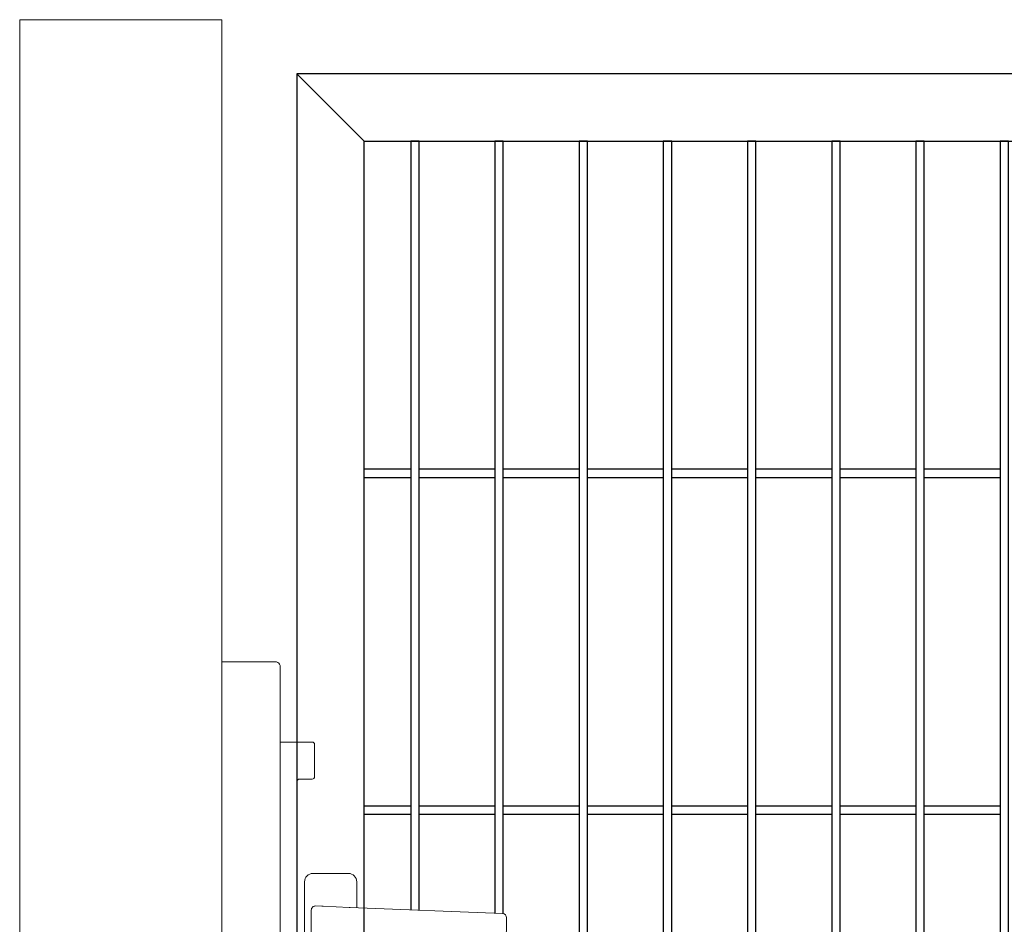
# Model space of a CAD drawing. Header units: inches. Extents: x 43593 to 117387, y -66787 to -26237.
# Tile 202 of 256: x 51034 to 51092, y -33574 to -33520. Entities that reach past the tile are written whole.
import ezdxf

# ---------------------------------------------------------------- set-up
doc = ezdxf.new("R2010")
doc.units = ezdxf.units.IN
doc.header["$MEASUREMENT"] = 0
doc.layers.add('--ogr.-panele', color=252, linetype='Continuous', lineweight=0)
doc.layers.add('AW OGRODZENIA', color=253, linetype='Continuous')
doc.layers.add('AW WYMIAR', color=134, linetype='Continuous')

# ---------------------------------------------------------------- blocks, each defined once
blk = doc.blocks.new('klamka_CLASSIC_przod')
at = {"layer": '--ogr.-panele'}
for p, q in [((10.5, 0), (-10.5, 0)), ((-15.5, -5), (-15.5, -160.03)), ((15.5, -20.35), (15.5, -5)), ((15.5, -20.35), (15.5, -5)), ((15.5, -160.03), (15.5, -40.15)), ((-5, -127.46), (-5, -140.03)), ((5, -127.46), (5, -140.03)), ((5, -140.03), (5, -127.46)), ((5, -140.03), (5, -127.46)), ((-10.5, -165.03), (10.5, -165.03))]:
    blk.add_line(p, q, dxfattribs=at)
at = {"layer": '--ogr.-panele', "ltscale": 25.4}
for p, q in [((-11.5, -21.85), (-11.5, -38.65)), ((-8.88, -19.36), (-5.14, -19.51)), ((-5.14, -19.51), (-4.38, -19.54)), ((-4.38, -19.54), (10.91, -20.17)), ((10.91, -20.17), (11.64, -20.2)), ((11.64, -20.2), (102.06, -23.9)), ((104.41, -34.11), (104.41, -26.39)), ((10.91, -40.33), (-4.38, -40.96)), ((11.64, -40.3), (10.91, -40.33)), ((10.91, -40.33), (11.64, -40.3)), ((11.64, -40.3), (102.06, -36.6)), ((-5.14, -40.99), (-8.88, -41.14)), ((-4.38, -40.96), (-5.14, -40.99))]:
    blk.add_line(p, q, dxfattribs=at)
at = {"layer": '--ogr.-panele'}
for centre, radius, start, end in [((-10.5, -5), 5, 90, 180), ((10.5, -5), 5, 0, 90), ((0, -120.25), 8.66, 304.84991, 235.1501), ((0, -140.03), 5, 180, 0), ((-10.5, -160.03), 5, 180, 270), ((10.5, -160.03), 5, 270, 0)]:
    blk.add_arc(centre, radius, start, end, dxfattribs=at)
at = {"layer": '--ogr.-panele', "ltscale": 25.4}
for centre, major_axis, ratio, start_param, end_param in [((-8.98, -21.85), (2.51, -0.1), 0.993874, 1.570796, 3.182232), ((101.96, -26.39), (-0.1, -2.5), 0.982524, 1.610972, 3.141593), ((-8.98, -38.65), (2.51, 0.1), 0.993874, 3.100953, 4.712389)]:
    blk.add_ellipse(centre, major_axis=major_axis, ratio=ratio, start_param=start_param, end_param=end_param, dxfattribs=at)
at = {"layer": '--ogr.-panele', "ltscale": 25.4, "extrusion": (0, 0, -1)}
blk.add_ellipse((101.96, -34.11), major_axis=(-0.1, 2.5), ratio=0.982524, start_param=1.610972, end_param=3.141593, dxfattribs=at)
at = {"layer": '--ogr.-panele'}
blk.add_point((5, -127.46), dxfattribs=at)
blk.add_point((5, -127.46), dxfattribs=at)
blk = doc.blocks.new('chwytak_przod_zew')
at = {"layer": '--ogr.-panele', "ltscale": 25.4}
for p, q in [((0, 211.25), (0, 209.25)), ((0, 211.25), (32.15, 211.25)), ((0, 209.25), (0, -209.25)), ((0, 209.25), (0, 209.25)), ((34.65, 208.75), (34.61, -207.24)), ((34.65, 163.65), (53.65, 163.65)), ((55.15, 162.15), (55.15, 143.15)), ((53.65, 141.65), (46.15, 141.65)), ((44.65, 140.15), (44.65, -138.35)), ((46.15, -139.85), (53.65, -139.85)), ((55.15, -141.35), (55.15, -160.35)), ((53.65, -161.85), (34.65, -161.85)), ((0, -209.25), (32.15, -209.25)), ((32.55, -209.25), (12.65, -209.25)), ((12.65, -209.25), (12.65, -209.25))]:
    blk.add_line(p, q, dxfattribs=at)
for centre, radius, start, end in [((32.15, 208.75), 2.5, 80.89444, 90), ((32.15, 208.75), 2.5, 10.49391, 80.89444), ((32.15, 208.75), 2.5, 0, 10.49391), ((53.65, 162.15), 1.5, 0, 90), ((46.15, 140.15), 1.5, 90, 180), ((53.65, 143.15), 1.5, 270, 0), ((46.15, -138.35), 1.5, 180, 270), ((53.65, -141.35), 1.5, 0, 90), ((53.65, -160.35), 1.5, 270, 0), ((32.15, -206.78), 2.5, 279.10556, 349.50609)]:
    blk.add_arc(centre, radius, start, end, dxfattribs=at)
blk.add_ellipse((32.15, 208.75), major_axis=(-2.5, 0), ratio=0.996, start_param=3.141593, end_param=3.324746, dxfattribs=at)

msp = doc.modelspace()

# ---------------------------------------------------------------- linework, layer by layer
at = {"layer": '--ogr.-panele', "color": 0}
for p, q in [((51033.581, -33520.33), (51033.581, -33673.837)), ((51045.581, -33520.33), (51033.581, -33520.33)), ((51045.581, -33673.837), (51045.581, -33520.33))]:
    msp.add_line(p, q, dxfattribs=at)
at = {"layer": 'AW OGRODZENIA'}
for p, q in [((51050.046, -33523.55), (51050.046, -33668.55)), ((51139.046, -33523.55), (51050.046, -33523.55)), ((51050.046, -33523.55), (51054.046, -33527.55)), ((51054.046, -33664.55), (51054.046, -33527.55)), ((51054.046, -33527.55), (51135.046, -33527.55)), ((51054.046, -33547.01), (51056.8, -33547.01)), ((51054.046, -33547.01), (51056.8, -33547.01)), ((51054.046, -33547.01), (51056.8, -33547.01)), ((51054.046, -33547.01), (51056.8, -33547.01)), ((51054.046, -33547.01), (51056.8, -33547.01)), ((51054.046, -33547.01), (51056.8, -33547.01)), ((51054.046, -33547.01), (51056.8, -33547.01)), ((51054.046, -33547.01), (51056.8, -33547.01)), ((51054.046, -33547.01), (51056.8, -33547.01)), ((51054.046, -33547.01), (51056.8, -33547.01)), ((51054.046, -33547.01), (51056.8, -33547.01)), ((51054.046, -33547.01), (51056.8, -33547.01)), ((51054.046, -33547.01), (51056.8, -33547.01)), ((51054.046, -33547.01), (51056.8, -33547.01)), ((51054.046, -33547.01), (51056.8, -33547.01)), ((51054.046, -33547.01), (51056.8, -33547.01)), ((51054.046, -33547.01), (51056.8, -33547.01)), ((51054.046, -33547.01), (51056.8, -33547.01)), ((51054.046, -33547.01), (51056.8, -33547.01)), ((51054.046, -33547.01), (51056.8, -33547.01)), ((51054.046, -33547.01), (51056.8, -33547.01)), ((51054.046, -33547.01), (51056.8, -33547.01)), ((51054.046, -33547.01), (51056.8, -33547.01)), ((51054.046, -33547.01), (51056.8, -33547.01)), ((51054.046, -33547.01), (51056.8, -33547.01)), ((51057.296, -33547.01), (51061.8, -33547.01)), ((51057.296, -33547.01), (51061.8, -33547.01)), ((51057.296, -33547.01), (51061.8, -33547.01)), ((51057.296, -33547.01), (51061.8, -33547.01)), ((51057.296, -33547.01), (51061.8, -33547.01)), ((51057.296, -33547.01), (51061.8, -33547.01)), ((51057.296, -33547.01), (51061.8, -33547.01)), ((51057.296, -33547.01), (51061.8, -33547.01)), ((51057.296, -33547.01), (51061.8, -33547.01)), ((51057.296, -33547.01), (51061.8, -33547.01)), ((51057.296, -33547.01), (51061.8, -33547.01)), ((51057.296, -33547.01), (51061.8, -33547.01)), ((51057.296, -33547.01), (51061.8, -33547.01)), ((51057.296, -33547.01), (51061.8, -33547.01)), ((51057.296, -33547.01), (51061.8, -33547.01)), ((51057.296, -33547.01), (51061.8, -33547.01)), ((51057.296, -33547.01), (51061.8, -33547.01)), ((51057.296, -33547.01), (51061.8, -33547.01)), ((51057.296, -33547.01), (51061.8, -33547.01)), ((51057.296, -33547.01), (51061.8, -33547.01)), ((51057.296, -33547.01), (51061.8, -33547.01)), ((51057.296, -33547.01), (51061.8, -33547.01)), ((51057.296, -33547.01), (51061.8, -33547.01)), ((51057.296, -33547.01), (51061.8, -33547.01)), ((51057.296, -33547.01), (51061.8, -33547.01)), ((51062.296, -33547.01), (51066.8, -33547.01)), ((51062.296, -33547.01), (51066.8, -33547.01)), ((51062.296, -33547.01), (51066.8, -33547.01)), ((51062.296, -33547.01), (51066.8, -33547.01)), ((51062.296, -33547.01), (51066.8, -33547.01)), ((51062.296, -33547.01), (51066.8, -33547.01)), ((51062.296, -33547.01), (51066.8, -33547.01)), ((51062.296, -33547.01), (51066.8, -33547.01)), ((51062.296, -33547.01), (51066.8, -33547.01)), ((51062.296, -33547.01), (51066.8, -33547.01)), ((51062.296, -33547.01), (51066.8, -33547.01)), ((51062.296, -33547.01), (51066.8, -33547.01)), ((51062.296, -33547.01), (51066.8, -33547.01)), ((51062.296, -33547.01), (51066.8, -33547.01)), ((51062.296, -33547.01), (51066.8, -33547.01)), ((51062.296, -33547.01), (51066.8, -33547.01)), ((51062.296, -33547.01), (51066.8, -33547.01)), ((51062.296, -33547.01), (51066.8, -33547.01)), ((51062.296, -33547.01), (51066.8, -33547.01)), ((51062.296, -33547.01), (51066.8, -33547.01)), ((51062.296, -33547.01), (51066.8, -33547.01)), ((51062.296, -33547.01), (51066.8, -33547.01)), ((51062.296, -33547.01), (51066.8, -33547.01)), ((51062.296, -33547.01), (51066.8, -33547.01)), ((51062.296, -33547.01), (51066.8, -33547.01)), ((51067.296, -33547.01), (51071.8, -33547.01)), ((51067.296, -33547.01), (51071.8, -33547.01)), ((51067.296, -33547.01), (51071.8, -33547.01)), ((51067.296, -33547.01), (51071.8, -33547.01)), ((51067.296, -33547.01), (51071.8, -33547.01)), ((51067.296, -33547.01), (51071.8, -33547.01)), ((51067.296, -33547.01), (51071.8, -33547.01)), ((51067.296, -33547.01), (51071.8, -33547.01)), ((51067.296, -33547.01), (51071.8, -33547.01)), ((51067.296, -33547.01), (51071.8, -33547.01)), ((51067.296, -33547.01), (51071.8, -33547.01)), ((51067.296, -33547.01), (51071.8, -33547.01)), ((51067.296, -33547.01), (51071.8, -33547.01)), ((51067.296, -33547.01), (51071.8, -33547.01)), ((51067.296, -33547.01), (51071.8, -33547.01)), ((51067.296, -33547.01), (51071.8, -33547.01)), ((51067.296, -33547.01), (51071.8, -33547.01)), ((51067.296, -33547.01), (51071.8, -33547.01)), ((51067.296, -33547.01), (51071.8, -33547.01)), ((51067.296, -33547.01), (51071.8, -33547.01)), ((51067.296, -33547.01), (51071.8, -33547.01)), ((51067.296, -33547.01), (51071.8, -33547.01)), ((51067.296, -33547.01), (51071.8, -33547.01)), ((51067.296, -33547.01), (51071.8, -33547.01)), ((51067.296, -33547.01), (51071.8, -33547.01)), ((51072.296, -33547.01), (51076.8, -33547.01)), ((51072.296, -33547.01), (51076.8, -33547.01)), ((51072.296, -33547.01), (51076.8, -33547.01)), ((51072.296, -33547.01), (51076.8, -33547.01)), ((51072.296, -33547.01), (51076.8, -33547.01)), ((51072.296, -33547.01), (51076.8, -33547.01)), ((51072.296, -33547.01), (51076.8, -33547.01)), ((51072.296, -33547.01), (51076.8, -33547.01)), ((51072.296, -33547.01), (51076.8, -33547.01)), ((51072.296, -33547.01), (51076.8, -33547.01)), ((51072.296, -33547.01), (51076.8, -33547.01)), ((51072.296, -33547.01), (51076.8, -33547.01)), ((51072.296, -33547.01), (51076.8, -33547.01)), ((51072.296, -33547.01), (51076.8, -33547.01)), ((51072.296, -33547.01), (51076.8, -33547.01)), ((51072.296, -33547.01), (51076.8, -33547.01)), ((51072.296, -33547.01), (51076.8, -33547.01)), ((51072.296, -33547.01), (51076.8, -33547.01)), ((51072.296, -33547.01), (51076.8, -33547.01)), ((51072.296, -33547.01), (51076.8, -33547.01)), ((51072.296, -33547.01), (51076.8, -33547.01)), ((51072.296, -33547.01), (51076.8, -33547.01)), ((51072.296, -33547.01), (51076.8, -33547.01)), ((51072.296, -33547.01), (51076.8, -33547.01)), ((51072.296, -33547.01), (51076.8, -33547.01)), ((51077.296, -33547.01), (51081.8, -33547.01)), ((51077.296, -33547.01), (51081.8, -33547.01)), ((51077.296, -33547.01), (51081.8, -33547.01)), ((51077.296, -33547.01), (51081.8, -33547.01)), ((51077.296, -33547.01), (51081.8, -33547.01)), ((51077.296, -33547.01), (51081.8, -33547.01)), ((51077.296, -33547.01), (51081.8, -33547.01)), ((51077.296, -33547.01), (51081.8, -33547.01)), ((51077.296, -33547.01), (51081.8, -33547.01)), ((51077.296, -33547.01), (51081.8, -33547.01)), ((51077.296, -33547.01), (51081.8, -33547.01)), ((51077.296, -33547.01), (51081.8, -33547.01)), ((51077.296, -33547.01), (51081.8, -33547.01)), ((51077.296, -33547.01), (51081.8, -33547.01)), ((51077.296, -33547.01), (51081.8, -33547.01)), ((51077.296, -33547.01), (51081.8, -33547.01)), ((51077.296, -33547.01), (51081.8, -33547.01)), ((51077.296, -33547.01), (51081.8, -33547.01)), ((51077.296, -33547.01), (51081.8, -33547.01)), ((51077.296, -33547.01), (51081.8, -33547.01)), ((51077.296, -33547.01), (51081.8, -33547.01)), ((51077.296, -33547.01), (51081.8, -33547.01)), ((51077.296, -33547.01), (51081.8, -33547.01)), ((51077.296, -33547.01), (51081.8, -33547.01)), ((51077.296, -33547.01), (51081.8, -33547.01)), ((51082.296, -33547.01), (51086.8, -33547.01)), ((51082.296, -33547.01), (51086.8, -33547.01)), ((51082.296, -33547.01), (51086.8, -33547.01)), ((51082.296, -33547.01), (51086.8, -33547.01)), ((51082.296, -33547.01), (51086.8, -33547.01)), ((51082.296, -33547.01), (51086.8, -33547.01)), ((51082.296, -33547.01), (51086.8, -33547.01)), ((51082.296, -33547.01), (51086.8, -33547.01)), ((51082.296, -33547.01), (51086.8, -33547.01)), ((51082.296, -33547.01), (51086.8, -33547.01)), ((51082.296, -33547.01), (51086.8, -33547.01)), ((51082.296, -33547.01), (51086.8, -33547.01)), ((51082.296, -33547.01), (51086.8, -33547.01)), ((51082.296, -33547.01), (51086.8, -33547.01)), ((51082.296, -33547.01), (51086.8, -33547.01)), ((51082.296, -33547.01), (51086.8, -33547.01)), ((51082.296, -33547.01), (51086.8, -33547.01)), ((51082.296, -33547.01), (51086.8, -33547.01)), ((51082.296, -33547.01), (51086.8, -33547.01)), ((51082.296, -33547.01), (51086.8, -33547.01)), ((51082.296, -33547.01), (51086.8, -33547.01)), ((51082.296, -33547.01), (51086.8, -33547.01)), ((51082.296, -33547.01), (51086.8, -33547.01)), ((51082.296, -33547.01), (51086.8, -33547.01)), ((51082.296, -33547.01), (51086.8, -33547.01)), ((51087.296, -33547.01), (51091.8, -33547.01)), ((51087.296, -33547.01), (51091.8, -33547.01)), ((51087.296, -33547.01), (51091.8, -33547.01)), ((51087.296, -33547.01), (51091.8, -33547.01)), ((51087.296, -33547.01), (51091.8, -33547.01)), ((51087.296, -33547.01), (51091.8, -33547.01)), ((51087.296, -33547.01), (51091.8, -33547.01)), ((51087.296, -33547.01), (51091.8, -33547.01)), ((51087.296, -33547.01), (51091.8, -33547.01)), ((51087.296, -33547.01), (51091.8, -33547.01)), ((51087.296, -33547.01), (51091.8, -33547.01)), ((51087.296, -33547.01), (51091.8, -33547.01)), ((51087.296, -33547.01), (51091.8, -33547.01)), ((51087.296, -33547.01), (51091.8, -33547.01)), ((51087.296, -33547.01), (51091.8, -33547.01)), ((51087.296, -33547.01), (51091.8, -33547.01)), ((51087.296, -33547.01), (51091.8, -33547.01)), ((51087.296, -33547.01), (51091.8, -33547.01)), ((51087.296, -33547.01), (51091.8, -33547.01)), ((51087.296, -33547.01), (51091.8, -33547.01)), ((51087.296, -33547.01), (51091.8, -33547.01)), ((51087.296, -33547.01), (51091.8, -33547.01)), ((51087.296, -33547.01), (51091.8, -33547.01)), ((51087.296, -33547.01), (51091.8, -33547.01)), ((51087.296, -33547.01), (51091.8, -33547.01)), ((51054.046, -33547.51), (51056.8, -33547.51)), ((51054.046, -33547.51), (51056.8, -33547.51)), ((51054.046, -33547.51), (51056.8, -33547.51)), ((51054.046, -33547.51), (51056.8, -33547.51)), ((51054.046, -33547.51), (51056.8, -33547.51)), ((51054.046, -33547.51), (51056.8, -33547.51)), ((51054.046, -33547.51), (51056.8, -33547.51)), ((51054.046, -33547.51), (51056.8, -33547.51)), ((51054.046, -33547.51), (51056.8, -33547.51)), ((51054.046, -33547.51), (51056.8, -33547.51)), ((51054.046, -33547.51), (51056.8, -33547.51)), ((51054.046, -33547.51), (51056.8, -33547.51)), ((51054.046, -33547.51), (51056.8, -33547.51)), ((51054.046, -33547.51), (51056.8, -33547.51)), ((51054.046, -33547.51), (51056.8, -33547.51)), ((51054.046, -33547.51), (51056.8, -33547.51)), ((51054.046, -33547.51), (51056.8, -33547.51)), ((51054.046, -33547.51), (51056.8, -33547.51)), ((51054.046, -33547.51), (51056.8, -33547.51)), ((51054.046, -33547.51), (51056.8, -33547.51)), ((51054.046, -33547.51), (51056.8, -33547.51)), ((51054.046, -33547.51), (51056.8, -33547.51)), ((51054.046, -33547.51), (51056.8, -33547.51)), ((51054.046, -33547.51), (51056.8, -33547.51)), ((51054.046, -33547.51), (51056.8, -33547.51)), ((51057.296, -33547.51), (51061.8, -33547.51)), ((51057.296, -33547.51), (51061.8, -33547.51)), ((51057.296, -33547.51), (51061.8, -33547.51)), ((51057.296, -33547.51), (51061.8, -33547.51)), ((51057.296, -33547.51), (51061.8, -33547.51)), ((51057.296, -33547.51), (51061.8, -33547.51)), ((51057.296, -33547.51), (51061.8, -33547.51)), ((51057.296, -33547.51), (51061.8, -33547.51)), ((51057.296, -33547.51), (51061.8, -33547.51)), ((51057.296, -33547.51), (51061.8, -33547.51)), ((51057.296, -33547.51), (51061.8, -33547.51)), ((51057.296, -33547.51), (51061.8, -33547.51)), ((51057.296, -33547.51), (51061.8, -33547.51)), ((51057.296, -33547.51), (51061.8, -33547.51)), ((51057.296, -33547.51), (51061.8, -33547.51)), ((51057.296, -33547.51), (51061.8, -33547.51)), ((51057.296, -33547.51), (51061.8, -33547.51)), ((51057.296, -33547.51), (51061.8, -33547.51)), ((51057.296, -33547.51), (51061.8, -33547.51)), ((51057.296, -33547.51), (51061.8, -33547.51)), ((51057.296, -33547.51), (51061.8, -33547.51)), ((51057.296, -33547.51), (51061.8, -33547.51)), ((51057.296, -33547.51), (51061.8, -33547.51)), ((51057.296, -33547.51), (51061.8, -33547.51)), ((51057.296, -33547.51), (51061.8, -33547.51)), ((51062.296, -33547.51), (51066.8, -33547.51)), ((51062.296, -33547.51), (51066.8, -33547.51)), ((51062.296, -33547.51), (51066.8, -33547.51)), ((51062.296, -33547.51), (51066.8, -33547.51)), ((51062.296, -33547.51), (51066.8, -33547.51)), ((51062.296, -33547.51), (51066.8, -33547.51)), ((51062.296, -33547.51), (51066.8, -33547.51)), ((51062.296, -33547.51), (51066.8, -33547.51)), ((51062.296, -33547.51), (51066.8, -33547.51)), ((51062.296, -33547.51), (51066.8, -33547.51)), ((51062.296, -33547.51), (51066.8, -33547.51)), ((51062.296, -33547.51), (51066.8, -33547.51)), ((51062.296, -33547.51), (51066.8, -33547.51)), ((51062.296, -33547.51), (51066.8, -33547.51)), ((51062.296, -33547.51), (51066.8, -33547.51)), ((51062.296, -33547.51), (51066.8, -33547.51)), ((51062.296, -33547.51), (51066.8, -33547.51)), ((51062.296, -33547.51), (51066.8, -33547.51)), ((51062.296, -33547.51), (51066.8, -33547.51)), ((51062.296, -33547.51), (51066.8, -33547.51)), ((51062.296, -33547.51), (51066.8, -33547.51)), ((51062.296, -33547.51), (51066.8, -33547.51)), ((51062.296, -33547.51), (51066.8, -33547.51)), ((51062.296, -33547.51), (51066.8, -33547.51)), ((51062.296, -33547.51), (51066.8, -33547.51)), ((51067.296, -33547.51), (51071.8, -33547.51)), ((51067.296, -33547.51), (51071.8, -33547.51)), ((51067.296, -33547.51), (51071.8, -33547.51)), ((51067.296, -33547.51), (51071.8, -33547.51)), ((51067.296, -33547.51), (51071.8, -33547.51)), ((51067.296, -33547.51), (51071.8, -33547.51)), ((51067.296, -33547.51), (51071.8, -33547.51)), ((51067.296, -33547.51), (51071.8, -33547.51)), ((51067.296, -33547.51), (51071.8, -33547.51)), ((51067.296, -33547.51), (51071.8, -33547.51)), ((51067.296, -33547.51), (51071.8, -33547.51)), ((51067.296, -33547.51), (51071.8, -33547.51)), ((51067.296, -33547.51), (51071.8, -33547.51)), ((51067.296, -33547.51), (51071.8, -33547.51)), ((51067.296, -33547.51), (51071.8, -33547.51)), ((51067.296, -33547.51), (51071.8, -33547.51)), ((51067.296, -33547.51), (51071.8, -33547.51)), ((51067.296, -33547.51), (51071.8, -33547.51)), ((51067.296, -33547.51), (51071.8, -33547.51)), ((51067.296, -33547.51), (51071.8, -33547.51)), ((51067.296, -33547.51), (51071.8, -33547.51)), ((51067.296, -33547.51), (51071.8, -33547.51)), ((51067.296, -33547.51), (51071.8, -33547.51)), ((51067.296, -33547.51), (51071.8, -33547.51)), ((51067.296, -33547.51), (51071.8, -33547.51)), ((51072.296, -33547.51), (51076.8, -33547.51)), ((51072.296, -33547.51), (51076.8, -33547.51)), ((51072.296, -33547.51), (51076.8, -33547.51)), ((51072.296, -33547.51), (51076.8, -33547.51)), ((51072.296, -33547.51), (51076.8, -33547.51)), ((51072.296, -33547.51), (51076.8, -33547.51)), ((51072.296, -33547.51), (51076.8, -33547.51)), ((51072.296, -33547.51), (51076.8, -33547.51)), ((51072.296, -33547.51), (51076.8, -33547.51)), ((51072.296, -33547.51), (51076.8, -33547.51)), ((51072.296, -33547.51), (51076.8, -33547.51)), ((51072.296, -33547.51), (51076.8, -33547.51)), ((51072.296, -33547.51), (51076.8, -33547.51)), ((51072.296, -33547.51), (51076.8, -33547.51)), ((51072.296, -33547.51), (51076.8, -33547.51)), ((51072.296, -33547.51), (51076.8, -33547.51)), ((51072.296, -33547.51), (51076.8, -33547.51)), ((51072.296, -33547.51), (51076.8, -33547.51)), ((51072.296, -33547.51), (51076.8, -33547.51)), ((51072.296, -33547.51), (51076.8, -33547.51)), ((51072.296, -33547.51), (51076.8, -33547.51)), ((51072.296, -33547.51), (51076.8, -33547.51)), ((51072.296, -33547.51), (51076.8, -33547.51)), ((51072.296, -33547.51), (51076.8, -33547.51)), ((51072.296, -33547.51), (51076.8, -33547.51)), ((51077.296, -33547.51), (51081.8, -33547.51)), ((51077.296, -33547.51), (51081.8, -33547.51)), ((51077.296, -33547.51), (51081.8, -33547.51)), ((51077.296, -33547.51), (51081.8, -33547.51)), ((51077.296, -33547.51), (51081.8, -33547.51)), ((51077.296, -33547.51), (51081.8, -33547.51)), ((51077.296, -33547.51), (51081.8, -33547.51)), ((51077.296, -33547.51), (51081.8, -33547.51)), ((51077.296, -33547.51), (51081.8, -33547.51)), ((51077.296, -33547.51), (51081.8, -33547.51)), ((51077.296, -33547.51), (51081.8, -33547.51)), ((51077.296, -33547.51), (51081.8, -33547.51)), ((51077.296, -33547.51), (51081.8, -33547.51)), ((51077.296, -33547.51), (51081.8, -33547.51)), ((51077.296, -33547.51), (51081.8, -33547.51)), ((51077.296, -33547.51), (51081.8, -33547.51)), ((51077.296, -33547.51), (51081.8, -33547.51)), ((51077.296, -33547.51), (51081.8, -33547.51)), ((51077.296, -33547.51), (51081.8, -33547.51)), ((51077.296, -33547.51), (51081.8, -33547.51)), ((51077.296, -33547.51), (51081.8, -33547.51)), ((51077.296, -33547.51), (51081.8, -33547.51)), ((51077.296, -33547.51), (51081.8, -33547.51)), ((51077.296, -33547.51), (51081.8, -33547.51)), ((51077.296, -33547.51), (51081.8, -33547.51)), ((51082.296, -33547.51), (51086.8, -33547.51)), ((51082.296, -33547.51), (51086.8, -33547.51)), ((51082.296, -33547.51), (51086.8, -33547.51)), ((51082.296, -33547.51), (51086.8, -33547.51)), ((51082.296, -33547.51), (51086.8, -33547.51)), ((51082.296, -33547.51), (51086.8, -33547.51)), ((51082.296, -33547.51), (51086.8, -33547.51)), ((51082.296, -33547.51), (51086.8, -33547.51)), ((51082.296, -33547.51), (51086.8, -33547.51)), ((51082.296, -33547.51), (51086.8, -33547.51)), ((51082.296, -33547.51), (51086.8, -33547.51)), ((51082.296, -33547.51), (51086.8, -33547.51)), ((51082.296, -33547.51), (51086.8, -33547.51)), ((51082.296, -33547.51), (51086.8, -33547.51)), ((51082.296, -33547.51), (51086.8, -33547.51)), ((51082.296, -33547.51), (51086.8, -33547.51)), ((51082.296, -33547.51), (51086.8, -33547.51)), ((51082.296, -33547.51), (51086.8, -33547.51)), ((51082.296, -33547.51), (51086.8, -33547.51)), ((51082.296, -33547.51), (51086.8, -33547.51)), ((51082.296, -33547.51), (51086.8, -33547.51)), ((51082.296, -33547.51), (51086.8, -33547.51)), ((51082.296, -33547.51), (51086.8, -33547.51)), ((51082.296, -33547.51), (51086.8, -33547.51)), ((51082.296, -33547.51), (51086.8, -33547.51)), ((51087.296, -33547.51), (51091.8, -33547.51)), ((51087.296, -33547.51), (51091.8, -33547.51)), ((51087.296, -33547.51), (51091.8, -33547.51)), ((51087.296, -33547.51), (51091.8, -33547.51)), ((51087.296, -33547.51), (51091.8, -33547.51)), ((51087.296, -33547.51), (51091.8, -33547.51)), ((51087.296, -33547.51), (51091.8, -33547.51)), ((51087.296, -33547.51), (51091.8, -33547.51)), ((51087.296, -33547.51), (51091.8, -33547.51)), ((51087.296, -33547.51), (51091.8, -33547.51)), ((51087.296, -33547.51), (51091.8, -33547.51)), ((51087.296, -33547.51), (51091.8, -33547.51)), ((51087.296, -33547.51), (51091.8, -33547.51)), ((51087.296, -33547.51), (51091.8, -33547.51)), ((51087.296, -33547.51), (51091.8, -33547.51)), ((51087.296, -33547.51), (51091.8, -33547.51)), ((51087.296, -33547.51), (51091.8, -33547.51)), ((51087.296, -33547.51), (51091.8, -33547.51)), ((51087.296, -33547.51), (51091.8, -33547.51)), ((51087.296, -33547.51), (51091.8, -33547.51)), ((51087.296, -33547.51), (51091.8, -33547.51)), ((51087.296, -33547.51), (51091.8, -33547.51)), ((51087.296, -33547.51), (51091.8, -33547.51)), ((51087.296, -33547.51), (51091.8, -33547.51)), ((51087.296, -33547.51), (51091.8, -33547.51)), ((51054.046, -33567.01), (51056.8, -33567.01)), ((51054.046, -33567.01), (51056.8, -33567.01)), ((51054.046, -33567.01), (51056.8, -33567.01)), ((51054.046, -33567.01), (51056.8, -33567.01)), ((51054.046, -33567.01), (51056.8, -33567.01)), ((51054.046, -33567.01), (51056.8, -33567.01)), ((51054.046, -33567.01), (51056.8, -33567.01)), ((51054.046, -33567.01), (51056.8, -33567.01)), ((51054.046, -33567.01), (51056.8, -33567.01)), ((51054.046, -33567.01), (51056.8, -33567.01)), ((51054.046, -33567.01), (51056.8, -33567.01)), ((51054.046, -33567.01), (51056.8, -33567.01)), ((51054.046, -33567.01), (51056.8, -33567.01)), ((51054.046, -33567.01), (51056.8, -33567.01)), ((51054.046, -33567.01), (51056.8, -33567.01)), ((51054.046, -33567.01), (51056.8, -33567.01)), ((51054.046, -33567.01), (51056.8, -33567.01)), ((51054.046, -33567.01), (51056.8, -33567.01)), ((51054.046, -33567.01), (51056.8, -33567.01)), ((51054.046, -33567.01), (51056.8, -33567.01)), ((51054.046, -33567.01), (51056.8, -33567.01)), ((51054.046, -33567.01), (51056.8, -33567.01)), ((51054.046, -33567.01), (51056.8, -33567.01)), ((51054.046, -33567.01), (51056.8, -33567.01)), ((51054.046, -33567.01), (51056.8, -33567.01)), ((51057.296, -33567.01), (51061.8, -33567.01)), ((51057.296, -33567.01), (51061.8, -33567.01)), ((51057.296, -33567.01), (51061.8, -33567.01)), ((51057.296, -33567.01), (51061.8, -33567.01)), ((51057.296, -33567.01), (51061.8, -33567.01)), ((51057.296, -33567.01), (51061.8, -33567.01)), ((51057.296, -33567.01), (51061.8, -33567.01)), ((51057.296, -33567.01), (51061.8, -33567.01)), ((51057.296, -33567.01), (51061.8, -33567.01)), ((51057.296, -33567.01), (51061.8, -33567.01)), ((51057.296, -33567.01), (51061.8, -33567.01)), ((51057.296, -33567.01), (51061.8, -33567.01)), ((51057.296, -33567.01), (51061.8, -33567.01)), ((51057.296, -33567.01), (51061.8, -33567.01)), ((51057.296, -33567.01), (51061.8, -33567.01)), ((51057.296, -33567.01), (51061.8, -33567.01)), ((51057.296, -33567.01), (51061.8, -33567.01)), ((51057.296, -33567.01), (51061.8, -33567.01)), ((51057.296, -33567.01), (51061.8, -33567.01)), ((51057.296, -33567.01), (51061.8, -33567.01)), ((51057.296, -33567.01), (51061.8, -33567.01)), ((51057.296, -33567.01), (51061.8, -33567.01)), ((51057.296, -33567.01), (51061.8, -33567.01)), ((51057.296, -33567.01), (51061.8, -33567.01)), ((51057.296, -33567.01), (51061.8, -33567.01)), ((51062.296, -33567.01), (51066.8, -33567.01)), ((51062.296, -33567.01), (51066.8, -33567.01)), ((51062.296, -33567.01), (51066.8, -33567.01)), ((51062.296, -33567.01), (51066.8, -33567.01)), ((51062.296, -33567.01), (51066.8, -33567.01)), ((51062.296, -33567.01), (51066.8, -33567.01)), ((51062.296, -33567.01), (51066.8, -33567.01)), ((51062.296, -33567.01), (51066.8, -33567.01)), ((51062.296, -33567.01), (51066.8, -33567.01)), ((51062.296, -33567.01), (51066.8, -33567.01)), ((51062.296, -33567.01), (51066.8, -33567.01)), ((51062.296, -33567.01), (51066.8, -33567.01)), ((51062.296, -33567.01), (51066.8, -33567.01)), ((51062.296, -33567.01), (51066.8, -33567.01)), ((51062.296, -33567.01), (51066.8, -33567.01)), ((51062.296, -33567.01), (51066.8, -33567.01)), ((51062.296, -33567.01), (51066.8, -33567.01)), ((51062.296, -33567.01), (51066.8, -33567.01)), ((51062.296, -33567.01), (51066.8, -33567.01)), ((51062.296, -33567.01), (51066.8, -33567.01)), ((51062.296, -33567.01), (51066.8, -33567.01)), ((51062.296, -33567.01), (51066.8, -33567.01)), ((51062.296, -33567.01), (51066.8, -33567.01)), ((51062.296, -33567.01), (51066.8, -33567.01)), ((51062.296, -33567.01), (51066.8, -33567.01)), ((51067.296, -33567.01), (51071.8, -33567.01)), ((51067.296, -33567.01), (51071.8, -33567.01)), ((51067.296, -33567.01), (51071.8, -33567.01)), ((51067.296, -33567.01), (51071.8, -33567.01)), ((51067.296, -33567.01), (51071.8, -33567.01)), ((51067.296, -33567.01), (51071.8, -33567.01)), ((51067.296, -33567.01), (51071.8, -33567.01)), ((51067.296, -33567.01), (51071.8, -33567.01)), ((51067.296, -33567.01), (51071.8, -33567.01)), ((51067.296, -33567.01), (51071.8, -33567.01)), ((51067.296, -33567.01), (51071.8, -33567.01)), ((51067.296, -33567.01), (51071.8, -33567.01)), ((51067.296, -33567.01), (51071.8, -33567.01)), ((51067.296, -33567.01), (51071.8, -33567.01)), ((51067.296, -33567.01), (51071.8, -33567.01)), ((51067.296, -33567.01), (51071.8, -33567.01)), ((51067.296, -33567.01), (51071.8, -33567.01)), ((51067.296, -33567.01), (51071.8, -33567.01)), ((51067.296, -33567.01), (51071.8, -33567.01)), ((51067.296, -33567.01), (51071.8, -33567.01)), ((51067.296, -33567.01), (51071.8, -33567.01)), ((51067.296, -33567.01), (51071.8, -33567.01)), ((51067.296, -33567.01), (51071.8, -33567.01)), ((51067.296, -33567.01), (51071.8, -33567.01)), ((51067.296, -33567.01), (51071.8, -33567.01)), ((51072.296, -33567.01), (51076.8, -33567.01)), ((51072.296, -33567.01), (51076.8, -33567.01)), ((51072.296, -33567.01), (51076.8, -33567.01)), ((51072.296, -33567.01), (51076.8, -33567.01)), ((51072.296, -33567.01), (51076.8, -33567.01)), ((51072.296, -33567.01), (51076.8, -33567.01)), ((51072.296, -33567.01), (51076.8, -33567.01)), ((51072.296, -33567.01), (51076.8, -33567.01)), ((51072.296, -33567.01), (51076.8, -33567.01)), ((51072.296, -33567.01), (51076.8, -33567.01)), ((51072.296, -33567.01), (51076.8, -33567.01)), ((51072.296, -33567.01), (51076.8, -33567.01)), ((51072.296, -33567.01), (51076.8, -33567.01)), ((51072.296, -33567.01), (51076.8, -33567.01)), ((51072.296, -33567.01), (51076.8, -33567.01)), ((51072.296, -33567.01), (51076.8, -33567.01)), ((51072.296, -33567.01), (51076.8, -33567.01)), ((51072.296, -33567.01), (51076.8, -33567.01)), ((51072.296, -33567.01), (51076.8, -33567.01)), ((51072.296, -33567.01), (51076.8, -33567.01)), ((51072.296, -33567.01), (51076.8, -33567.01)), ((51072.296, -33567.01), (51076.8, -33567.01)), ((51072.296, -33567.01), (51076.8, -33567.01)), ((51072.296, -33567.01), (51076.8, -33567.01)), ((51072.296, -33567.01), (51076.8, -33567.01)), ((51077.296, -33567.01), (51081.8, -33567.01)), ((51077.296, -33567.01), (51081.8, -33567.01)), ((51077.296, -33567.01), (51081.8, -33567.01)), ((51077.296, -33567.01), (51081.8, -33567.01)), ((51077.296, -33567.01), (51081.8, -33567.01)), ((51077.296, -33567.01), (51081.8, -33567.01)), ((51077.296, -33567.01), (51081.8, -33567.01)), ((51077.296, -33567.01), (51081.8, -33567.01)), ((51077.296, -33567.01), (51081.8, -33567.01)), ((51077.296, -33567.01), (51081.8, -33567.01)), ((51077.296, -33567.01), (51081.8, -33567.01)), ((51077.296, -33567.01), (51081.8, -33567.01)), ((51077.296, -33567.01), (51081.8, -33567.01)), ((51077.296, -33567.01), (51081.8, -33567.01)), ((51077.296, -33567.01), (51081.8, -33567.01)), ((51077.296, -33567.01), (51081.8, -33567.01)), ((51077.296, -33567.01), (51081.8, -33567.01)), ((51077.296, -33567.01), (51081.8, -33567.01)), ((51077.296, -33567.01), (51081.8, -33567.01)), ((51077.296, -33567.01), (51081.8, -33567.01)), ((51077.296, -33567.01), (51081.8, -33567.01)), ((51077.296, -33567.01), (51081.8, -33567.01)), ((51077.296, -33567.01), (51081.8, -33567.01)), ((51077.296, -33567.01), (51081.8, -33567.01)), ((51077.296, -33567.01), (51081.8, -33567.01)), ((51082.296, -33567.01), (51086.8, -33567.01)), ((51082.296, -33567.01), (51086.8, -33567.01)), ((51082.296, -33567.01), (51086.8, -33567.01)), ((51082.296, -33567.01), (51086.8, -33567.01)), ((51082.296, -33567.01), (51086.8, -33567.01)), ((51082.296, -33567.01), (51086.8, -33567.01)), ((51082.296, -33567.01), (51086.8, -33567.01)), ((51082.296, -33567.01), (51086.8, -33567.01)), ((51082.296, -33567.01), (51086.8, -33567.01)), ((51082.296, -33567.01), (51086.8, -33567.01)), ((51082.296, -33567.01), (51086.8, -33567.01)), ((51082.296, -33567.01), (51086.8, -33567.01)), ((51082.296, -33567.01), (51086.8, -33567.01)), ((51082.296, -33567.01), (51086.8, -33567.01)), ((51082.296, -33567.01), (51086.8, -33567.01)), ((51082.296, -33567.01), (51086.8, -33567.01)), ((51082.296, -33567.01), (51086.8, -33567.01)), ((51082.296, -33567.01), (51086.8, -33567.01)), ((51082.296, -33567.01), (51086.8, -33567.01)), ((51082.296, -33567.01), (51086.8, -33567.01)), ((51082.296, -33567.01), (51086.8, -33567.01)), ((51082.296, -33567.01), (51086.8, -33567.01)), ((51082.296, -33567.01), (51086.8, -33567.01)), ((51082.296, -33567.01), (51086.8, -33567.01)), ((51082.296, -33567.01), (51086.8, -33567.01)), ((51087.296, -33567.01), (51091.8, -33567.01)), ((51087.296, -33567.01), (51091.8, -33567.01)), ((51087.296, -33567.01), (51091.8, -33567.01)), ((51087.296, -33567.01), (51091.8, -33567.01)), ((51087.296, -33567.01), (51091.8, -33567.01)), ((51087.296, -33567.01), (51091.8, -33567.01)), ((51087.296, -33567.01), (51091.8, -33567.01)), ((51087.296, -33567.01), (51091.8, -33567.01)), ((51087.296, -33567.01), (51091.8, -33567.01)), ((51087.296, -33567.01), (51091.8, -33567.01)), ((51087.296, -33567.01), (51091.8, -33567.01)), ((51087.296, -33567.01), (51091.8, -33567.01)), ((51087.296, -33567.01), (51091.8, -33567.01)), ((51087.296, -33567.01), (51091.8, -33567.01)), ((51087.296, -33567.01), (51091.8, -33567.01)), ((51087.296, -33567.01), (51091.8, -33567.01)), ((51087.296, -33567.01), (51091.8, -33567.01)), ((51087.296, -33567.01), (51091.8, -33567.01)), ((51087.296, -33567.01), (51091.8, -33567.01)), ((51087.296, -33567.01), (51091.8, -33567.01)), ((51087.296, -33567.01), (51091.8, -33567.01)), ((51087.296, -33567.01), (51091.8, -33567.01)), ((51087.296, -33567.01), (51091.8, -33567.01)), ((51087.296, -33567.01), (51091.8, -33567.01)), ((51087.296, -33567.01), (51091.8, -33567.01)), ((51054.046, -33567.51), (51056.8, -33567.51)), ((51054.046, -33567.51), (51056.8, -33567.51)), ((51054.046, -33567.51), (51056.8, -33567.51)), ((51054.046, -33567.51), (51056.8, -33567.51)), ((51054.046, -33567.51), (51056.8, -33567.51)), ((51054.046, -33567.51), (51056.8, -33567.51)), ((51054.046, -33567.51), (51056.8, -33567.51)), ((51054.046, -33567.51), (51056.8, -33567.51)), ((51054.046, -33567.51), (51056.8, -33567.51)), ((51054.046, -33567.51), (51056.8, -33567.51)), ((51054.046, -33567.51), (51056.8, -33567.51)), ((51054.046, -33567.51), (51056.8, -33567.51)), ((51054.046, -33567.51), (51056.8, -33567.51)), ((51054.046, -33567.51), (51056.8, -33567.51)), ((51054.046, -33567.51), (51056.8, -33567.51)), ((51054.046, -33567.51), (51056.8, -33567.51)), ((51054.046, -33567.51), (51056.8, -33567.51)), ((51054.046, -33567.51), (51056.8, -33567.51)), ((51054.046, -33567.51), (51056.8, -33567.51)), ((51054.046, -33567.51), (51056.8, -33567.51)), ((51054.046, -33567.51), (51056.8, -33567.51)), ((51054.046, -33567.51), (51056.8, -33567.51)), ((51054.046, -33567.51), (51056.8, -33567.51)), ((51054.046, -33567.51), (51056.8, -33567.51)), ((51054.046, -33567.51), (51056.8, -33567.51)), ((51057.296, -33567.51), (51061.8, -33567.51)), ((51057.296, -33567.51), (51061.8, -33567.51)), ((51057.296, -33567.51), (51061.8, -33567.51)), ((51057.296, -33567.51), (51061.8, -33567.51)), ((51057.296, -33567.51), (51061.8, -33567.51)), ((51057.296, -33567.51), (51061.8, -33567.51)), ((51057.296, -33567.51), (51061.8, -33567.51)), ((51057.296, -33567.51), (51061.8, -33567.51)), ((51057.296, -33567.51), (51061.8, -33567.51)), ((51057.296, -33567.51), (51061.8, -33567.51)), ((51057.296, -33567.51), (51061.8, -33567.51)), ((51057.296, -33567.51), (51061.8, -33567.51)), ((51057.296, -33567.51), (51061.8, -33567.51)), ((51057.296, -33567.51), (51061.8, -33567.51)), ((51057.296, -33567.51), (51061.8, -33567.51)), ((51057.296, -33567.51), (51061.8, -33567.51)), ((51057.296, -33567.51), (51061.8, -33567.51)), ((51057.296, -33567.51), (51061.8, -33567.51)), ((51057.296, -33567.51), (51061.8, -33567.51)), ((51057.296, -33567.51), (51061.8, -33567.51)), ((51057.296, -33567.51), (51061.8, -33567.51)), ((51057.296, -33567.51), (51061.8, -33567.51)), ((51057.296, -33567.51), (51061.8, -33567.51)), ((51057.296, -33567.51), (51061.8, -33567.51)), ((51057.296, -33567.51), (51061.8, -33567.51)), ((51062.296, -33567.51), (51066.8, -33567.51)), ((51062.296, -33567.51), (51066.8, -33567.51)), ((51062.296, -33567.51), (51066.8, -33567.51)), ((51062.296, -33567.51), (51066.8, -33567.51)), ((51062.296, -33567.51), (51066.8, -33567.51)), ((51062.296, -33567.51), (51066.8, -33567.51)), ((51062.296, -33567.51), (51066.8, -33567.51)), ((51062.296, -33567.51), (51066.8, -33567.51)), ((51062.296, -33567.51), (51066.8, -33567.51)), ((51062.296, -33567.51), (51066.8, -33567.51)), ((51062.296, -33567.51), (51066.8, -33567.51)), ((51062.296, -33567.51), (51066.8, -33567.51)), ((51062.296, -33567.51), (51066.8, -33567.51)), ((51062.296, -33567.51), (51066.8, -33567.51)), ((51062.296, -33567.51), (51066.8, -33567.51)), ((51062.296, -33567.51), (51066.8, -33567.51)), ((51062.296, -33567.51), (51066.8, -33567.51)), ((51062.296, -33567.51), (51066.8, -33567.51)), ((51062.296, -33567.51), (51066.8, -33567.51)), ((51062.296, -33567.51), (51066.8, -33567.51)), ((51062.296, -33567.51), (51066.8, -33567.51)), ((51062.296, -33567.51), (51066.8, -33567.51)), ((51062.296, -33567.51), (51066.8, -33567.51)), ((51062.296, -33567.51), (51066.8, -33567.51)), ((51062.296, -33567.51), (51066.8, -33567.51)), ((51067.296, -33567.51), (51071.8, -33567.51)), ((51067.296, -33567.51), (51071.8, -33567.51)), ((51067.296, -33567.51), (51071.8, -33567.51)), ((51067.296, -33567.51), (51071.8, -33567.51)), ((51067.296, -33567.51), (51071.8, -33567.51)), ((51067.296, -33567.51), (51071.8, -33567.51)), ((51067.296, -33567.51), (51071.8, -33567.51)), ((51067.296, -33567.51), (51071.8, -33567.51)), ((51067.296, -33567.51), (51071.8, -33567.51)), ((51067.296, -33567.51), (51071.8, -33567.51)), ((51067.296, -33567.51), (51071.8, -33567.51)), ((51067.296, -33567.51), (51071.8, -33567.51)), ((51067.296, -33567.51), (51071.8, -33567.51)), ((51067.296, -33567.51), (51071.8, -33567.51)), ((51067.296, -33567.51), (51071.8, -33567.51)), ((51067.296, -33567.51), (51071.8, -33567.51)), ((51067.296, -33567.51), (51071.8, -33567.51)), ((51067.296, -33567.51), (51071.8, -33567.51)), ((51067.296, -33567.51), (51071.8, -33567.51)), ((51067.296, -33567.51), (51071.8, -33567.51)), ((51067.296, -33567.51), (51071.8, -33567.51)), ((51067.296, -33567.51), (51071.8, -33567.51)), ((51067.296, -33567.51), (51071.8, -33567.51)), ((51067.296, -33567.51), (51071.8, -33567.51)), ((51067.296, -33567.51), (51071.8, -33567.51)), ((51072.296, -33567.51), (51076.8, -33567.51)), ((51072.296, -33567.51), (51076.8, -33567.51)), ((51072.296, -33567.51), (51076.8, -33567.51)), ((51072.296, -33567.51), (51076.8, -33567.51)), ((51072.296, -33567.51), (51076.8, -33567.51)), ((51072.296, -33567.51), (51076.8, -33567.51)), ((51072.296, -33567.51), (51076.8, -33567.51)), ((51072.296, -33567.51), (51076.8, -33567.51)), ((51072.296, -33567.51), (51076.8, -33567.51)), ((51072.296, -33567.51), (51076.8, -33567.51)), ((51072.296, -33567.51), (51076.8, -33567.51)), ((51072.296, -33567.51), (51076.8, -33567.51)), ((51072.296, -33567.51), (51076.8, -33567.51)), ((51072.296, -33567.51), (51076.8, -33567.51)), ((51072.296, -33567.51), (51076.8, -33567.51)), ((51072.296, -33567.51), (51076.8, -33567.51)), ((51072.296, -33567.51), (51076.8, -33567.51)), ((51072.296, -33567.51), (51076.8, -33567.51)), ((51072.296, -33567.51), (51076.8, -33567.51)), ((51072.296, -33567.51), (51076.8, -33567.51)), ((51072.296, -33567.51), (51076.8, -33567.51)), ((51072.296, -33567.51), (51076.8, -33567.51)), ((51072.296, -33567.51), (51076.8, -33567.51)), ((51072.296, -33567.51), (51076.8, -33567.51)), ((51072.296, -33567.51), (51076.8, -33567.51)), ((51077.296, -33567.51), (51081.8, -33567.51)), ((51077.296, -33567.51), (51081.8, -33567.51)), ((51077.296, -33567.51), (51081.8, -33567.51)), ((51077.296, -33567.51), (51081.8, -33567.51)), ((51077.296, -33567.51), (51081.8, -33567.51)), ((51077.296, -33567.51), (51081.8, -33567.51)), ((51077.296, -33567.51), (51081.8, -33567.51)), ((51077.296, -33567.51), (51081.8, -33567.51)), ((51077.296, -33567.51), (51081.8, -33567.51)), ((51077.296, -33567.51), (51081.8, -33567.51)), ((51077.296, -33567.51), (51081.8, -33567.51)), ((51077.296, -33567.51), (51081.8, -33567.51)), ((51077.296, -33567.51), (51081.8, -33567.51)), ((51077.296, -33567.51), (51081.8, -33567.51)), ((51077.296, -33567.51), (51081.8, -33567.51)), ((51077.296, -33567.51), (51081.8, -33567.51)), ((51077.296, -33567.51), (51081.8, -33567.51)), ((51077.296, -33567.51), (51081.8, -33567.51)), ((51077.296, -33567.51), (51081.8, -33567.51)), ((51077.296, -33567.51), (51081.8, -33567.51)), ((51077.296, -33567.51), (51081.8, -33567.51)), ((51077.296, -33567.51), (51081.8, -33567.51)), ((51077.296, -33567.51), (51081.8, -33567.51)), ((51077.296, -33567.51), (51081.8, -33567.51)), ((51077.296, -33567.51), (51081.8, -33567.51)), ((51082.296, -33567.51), (51086.8, -33567.51)), ((51082.296, -33567.51), (51086.8, -33567.51)), ((51082.296, -33567.51), (51086.8, -33567.51)), ((51082.296, -33567.51), (51086.8, -33567.51)), ((51082.296, -33567.51), (51086.8, -33567.51)), ((51082.296, -33567.51), (51086.8, -33567.51)), ((51082.296, -33567.51), (51086.8, -33567.51)), ((51082.296, -33567.51), (51086.8, -33567.51)), ((51082.296, -33567.51), (51086.8, -33567.51)), ((51082.296, -33567.51), (51086.8, -33567.51)), ((51082.296, -33567.51), (51086.8, -33567.51)), ((51082.296, -33567.51), (51086.8, -33567.51)), ((51082.296, -33567.51), (51086.8, -33567.51)), ((51082.296, -33567.51), (51086.8, -33567.51)), ((51082.296, -33567.51), (51086.8, -33567.51)), ((51082.296, -33567.51), (51086.8, -33567.51)), ((51082.296, -33567.51), (51086.8, -33567.51)), ((51082.296, -33567.51), (51086.8, -33567.51)), ((51082.296, -33567.51), (51086.8, -33567.51)), ((51082.296, -33567.51), (51086.8, -33567.51)), ((51082.296, -33567.51), (51086.8, -33567.51)), ((51082.296, -33567.51), (51086.8, -33567.51)), ((51082.296, -33567.51), (51086.8, -33567.51)), ((51082.296, -33567.51), (51086.8, -33567.51)), ((51082.296, -33567.51), (51086.8, -33567.51)), ((51087.296, -33567.51), (51091.8, -33567.51)), ((51087.296, -33567.51), (51091.8, -33567.51)), ((51087.296, -33567.51), (51091.8, -33567.51)), ((51087.296, -33567.51), (51091.8, -33567.51)), ((51087.296, -33567.51), (51091.8, -33567.51)), ((51087.296, -33567.51), (51091.8, -33567.51)), ((51087.296, -33567.51), (51091.8, -33567.51)), ((51087.296, -33567.51), (51091.8, -33567.51)), ((51087.296, -33567.51), (51091.8, -33567.51)), ((51087.296, -33567.51), (51091.8, -33567.51)), ((51087.296, -33567.51), (51091.8, -33567.51)), ((51087.296, -33567.51), (51091.8, -33567.51)), ((51087.296, -33567.51), (51091.8, -33567.51)), ((51087.296, -33567.51), (51091.8, -33567.51)), ((51087.296, -33567.51), (51091.8, -33567.51)), ((51087.296, -33567.51), (51091.8, -33567.51)), ((51087.296, -33567.51), (51091.8, -33567.51)), ((51087.296, -33567.51), (51091.8, -33567.51)), ((51087.296, -33567.51), (51091.8, -33567.51)), ((51087.296, -33567.51), (51091.8, -33567.51)), ((51087.296, -33567.51), (51091.8, -33567.51)), ((51087.296, -33567.51), (51091.8, -33567.51)), ((51087.296, -33567.51), (51091.8, -33567.51)), ((51087.296, -33567.51), (51091.8, -33567.51)), ((51087.296, -33567.51), (51091.8, -33567.51))]:
    msp.add_line(p, q, dxfattribs=at)
for points in [[(51057.296, -33573.211), (51057.296, -33527.55), (51056.8, -33527.55), (51056.8, -33573.191)], [(51062.296, -33573.42), (51062.296, -33527.55), (51061.8, -33527.55), (51061.8, -33573.396)]]:
    msp.add_lwpolyline(points, dxfattribs=at)
for points in [[(51067.296, -33527.55), (51066.8, -33527.55), (51066.8, -33664.55), (51067.296, -33664.55)], [(51072.296, -33527.55), (51071.8, -33527.55), (51071.8, -33664.55), (51072.296, -33664.55)], [(51077.296, -33527.55), (51076.8, -33527.55), (51076.8, -33664.55), (51077.296, -33664.55)], [(51082.296, -33527.55), (51081.8, -33527.55), (51081.8, -33664.55), (51082.296, -33664.55)], [(51087.296, -33527.55), (51086.8, -33527.55), (51086.8, -33664.55), (51087.296, -33664.55)], [(51092.296, -33527.55), (51091.8, -33527.55), (51091.8, -33664.55), (51092.296, -33664.55)]]:
    msp.add_lwpolyline(points, close=True, dxfattribs=at)

# ---------------------------------------------------------------- block references
at = {"layer": 'AW OGRODZENIA', "xscale": 0.1, "yscale": 0.1, "zscale": 0.1}
msp.add_blockref('klamka_CLASSIC_przod', (51052.046, -33571.025), dxfattribs=at)
at = {"layer": 'AW WYMIAR', "xscale": 0.1, "yscale": 0.1, "zscale": 0.1}
msp.add_blockref('chwytak_przod_zew', (51045.581, -33579.592), dxfattribs=at)

doc.saveas('drawing.dxf')
